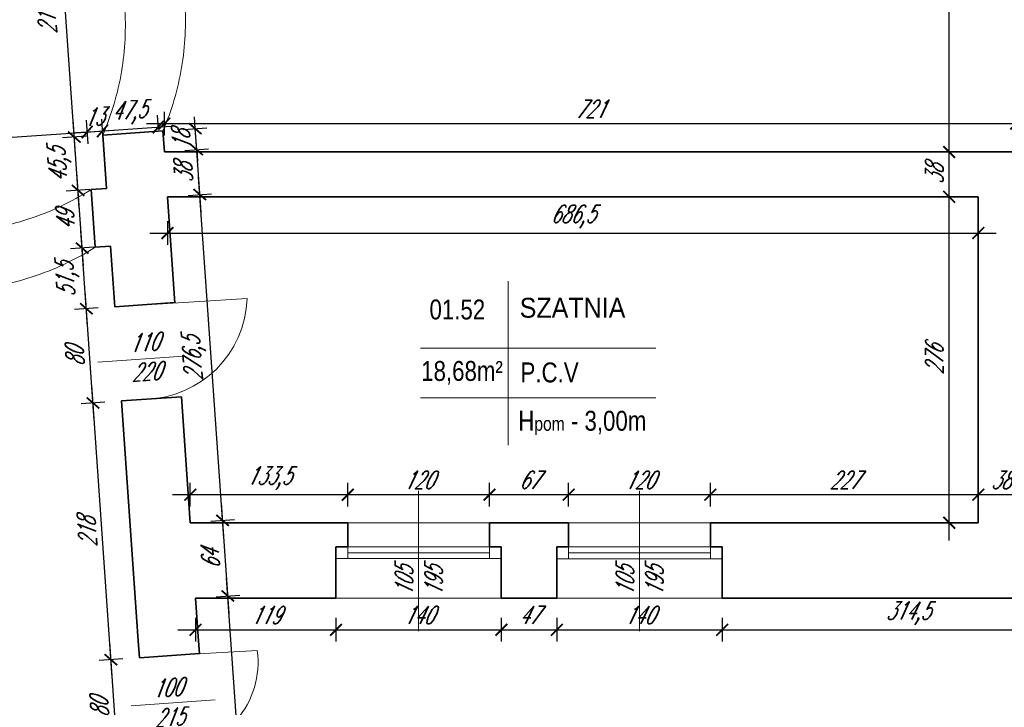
# Model space of a CAD drawing. Header units: millimetres. Extents: x 402 to 79005, y -7782 to 89952.
# Tile 227 of 256: x 22757 to 23590, y 39392 to 39974. Entities that reach past the tile are written whole.
import ezdxf

# ---------------------------------------------------------------- set-up
doc = ezdxf.new("R2010")
doc.units = ezdxf.units.MM
doc.header["$LTSCALE"] = 10
doc.linetypes.add('DASHED', pattern=[19.05, 12.7, -6.35])
doc.layers.get('0').update_dxf_attribs({"lineweight": 0})
doc.layers.get('Defpoints').update_dxf_attribs({"color": 253})
for name, color, linetype, lineweight in [('01 parter - ściany', 253, 'Continuous', 35), ('03-01_okna', 253, 'Continuous', 15), ('03_drzwi', 253, 'Continuous', 15), ('04-1_widok', 253, 'Continuous', 5), ('04-2_nad', 253, 'DASHED', 5), ('05-01_wymiary', 253, 'Continuous', 5), ('05-03_opis', 253, 'Continuous', 5)]:
    doc.layers.add(name, color=color, linetype=linetype, lineweight=lineweight)
doc.styles.add('ariel', font='ARIAL.TTF', dxfattribs={"width": 0.8})
doc.styles.add('ariel_wym', font='simplex.shx', dxfattribs={"width": 0.65, "oblique": 25})
doc.dimstyles.new('ariel 50 wnętrze', dxfattribs={"dimtxt": 15, "dimasz": 10, "dimexe": 10, "dimexo": 0, "dimgap": 5, "dimtad": 1, "dimdec": 1, "dimrnd": 0.5, "dimtxsty": 'ariel_wym', "dimblk": 'ARCHTICK', "dimcen": 2.5, "dimdle": 15, "dimazin": 0, "dimtfac": 1, "dimtdec": 1, "dimtix": 1, "dimtmove": 0, "dimatfit": 3, "dimldrblk": 'DOT', "dimfxl": 0, "dimarcsym": 0})

# ---------------------------------------------------------------- blocks, each defined once
blk = doc.blocks.new('_ArchTick')
at = {"color": 0, "linetype": 'ByBlock', "const_width": 0.15}
blk.add_lwpolyline([(-0.5, -0.5), (0.5, 0.5)], dxfattribs=at)
blk = doc.blocks.new('*D734')
at = {"layer": '05-01_wymiary', "color": 0, "lineweight": -2}
for p, q in [((23568.21, 39561.77), (23568.21, 39581.77)), ((23606.21, 39561.77), (23606.21, 39581.77)), ((23621.21, 39571.77), (23553.21, 39571.77))]:
    blk.add_line(p, q, dxfattribs=at)
at = {"layer": 'Defpoints', "color": 0}
for p in [(23568.21, 39571.77), (23568.21, 39548.05), (23606.21, 39548.05)]:
    blk.add_point(p, dxfattribs=at)
at = {"layer": '05-01_wymiary', "color": 0, "lineweight": -2, "xscale": 10, "yscale": 10, "zscale": 10, "rotation": 180}
blk.add_blockref('_ArchTick', (23568.21, 39571.77), dxfattribs=at)
at = {"layer": '05-01_wymiary', "color": 0, "lineweight": -2, "xscale": 10, "yscale": 10, "zscale": 10}
blk.add_blockref('_ArchTick', (23606.21, 39571.77), dxfattribs=at)
at = {"layer": '05-01_wymiary', "color": 0, "insert": (23587.21, 39584.27), "char_height": 15, "attachment_point": 5, "style": 'ariel_wym'}
blk.add_mtext('38', dxfattribs=at)
blk = doc.blocks.new('_Dot')
at = {"color": 0, "linetype": 'ByBlock', "lineweight": -2}
blk.add_line((-0.5, 0), (-1, 0), dxfattribs=at)
at = {"color": 0, "linetype": 'ByBlock', "const_width": 0.5}
blk.add_lwpolyline([(-0.25, 0, 1), (0.25, 0, 1)], format="xyb", close=True, dxfattribs=at)
blk = doc.blocks.new('*D735')
at = {"layer": '05-01_wymiary', "color": 0, "lineweight": -2}
for p, q in [((23341.33, 39561.77), (23341.33, 39581.77)), ((23568.21, 39561.77), (23568.21, 39581.77)), ((23583.21, 39571.77), (23326.33, 39571.77))]:
    blk.add_line(p, q, dxfattribs=at)
at = {"layer": 'Defpoints', "color": 0}
for p in [(23341.33, 39571.77), (23341.33, 39548.05), (23568.21, 39548.05)]:
    blk.add_point(p, dxfattribs=at)
at = {"layer": '05-01_wymiary', "color": 0, "lineweight": -2, "xscale": 10, "yscale": 10, "zscale": 10, "rotation": 180}
blk.add_blockref('_ArchTick', (23341.33, 39571.77), dxfattribs=at)
at = {"layer": '05-01_wymiary', "color": 0, "lineweight": -2, "xscale": 10, "yscale": 10, "zscale": 10}
blk.add_blockref('_ArchTick', (23568.21, 39571.77), dxfattribs=at)
at = {"layer": '05-01_wymiary', "color": 0, "insert": (23454.77, 39584.27), "char_height": 15, "attachment_point": 5, "style": 'ariel_wym'}
blk.add_mtext('227', dxfattribs=at)
blk = doc.blocks.new('*D736')
at = {"layer": '05-01_wymiary', "color": 0, "lineweight": -2}
for p, q in [((23221.33, 39561.77), (23221.33, 39581.77)), ((23341.33, 39561.77), (23341.33, 39581.77)), ((23356.33, 39571.77), (23206.33, 39571.77))]:
    blk.add_line(p, q, dxfattribs=at)
at = {"layer": 'Defpoints', "color": 0}
for p in [(23221.33, 39571.77), (23221.33, 39548.05), (23341.33, 39548.05)]:
    blk.add_point(p, dxfattribs=at)
at = {"layer": '05-01_wymiary', "color": 0, "lineweight": -2, "xscale": 10, "yscale": 10, "zscale": 10, "rotation": 180}
blk.add_blockref('_ArchTick', (23221.33, 39571.77), dxfattribs=at)
at = {"layer": '05-01_wymiary', "color": 0, "lineweight": -2, "xscale": 10, "yscale": 10, "zscale": 10}
blk.add_blockref('_ArchTick', (23341.33, 39571.77), dxfattribs=at)
at = {"layer": '05-01_wymiary', "color": 0, "insert": (23281.33, 39584.27), "char_height": 15, "attachment_point": 5, "style": 'ariel_wym'}
blk.add_mtext('120', dxfattribs=at)
blk = doc.blocks.new('*D737')
at = {"layer": '05-01_wymiary', "color": 0, "lineweight": -2}
for p, q in [((23154.33, 39561.77), (23154.33, 39581.77)), ((23221.33, 39561.77), (23221.33, 39581.77)), ((23236.33, 39571.77), (23139.33, 39571.77))]:
    blk.add_line(p, q, dxfattribs=at)
at = {"layer": 'Defpoints', "color": 0}
for p in [(23154.33, 39571.77), (23154.33, 39548.05), (23221.33, 39548.05)]:
    blk.add_point(p, dxfattribs=at)
at = {"layer": '05-01_wymiary', "color": 0, "lineweight": -2, "xscale": 10, "yscale": 10, "zscale": 10, "rotation": 180}
blk.add_blockref('_ArchTick', (23154.33, 39571.77), dxfattribs=at)
at = {"layer": '05-01_wymiary', "color": 0, "lineweight": -2, "xscale": 10, "yscale": 10, "zscale": 10}
blk.add_blockref('_ArchTick', (23221.33, 39571.77), dxfattribs=at)
at = {"layer": '05-01_wymiary', "color": 0, "insert": (23187.83, 39584.27), "char_height": 15, "attachment_point": 5, "style": 'ariel_wym'}
blk.add_mtext('67', dxfattribs=at)
blk = doc.blocks.new('*D738')
at = {"layer": '05-01_wymiary', "color": 0, "lineweight": -2}
for p, q in [((23034.33, 39561.77), (23034.33, 39581.77)), ((23154.33, 39561.77), (23154.33, 39581.77)), ((23169.33, 39571.77), (23019.33, 39571.77))]:
    blk.add_line(p, q, dxfattribs=at)
at = {"layer": 'Defpoints', "color": 0}
for p in [(23034.33, 39571.77), (23034.33, 39548.05), (23154.33, 39548.05)]:
    blk.add_point(p, dxfattribs=at)
at = {"layer": '05-01_wymiary', "color": 0, "lineweight": -2, "xscale": 10, "yscale": 10, "zscale": 10, "rotation": 180}
blk.add_blockref('_ArchTick', (23034.33, 39571.77), dxfattribs=at)
at = {"layer": '05-01_wymiary', "color": 0, "lineweight": -2, "xscale": 10, "yscale": 10, "zscale": 10}
blk.add_blockref('_ArchTick', (23154.33, 39571.77), dxfattribs=at)
at = {"layer": '05-01_wymiary', "color": 0, "insert": (23094.33, 39584.27), "char_height": 15, "attachment_point": 5, "style": 'ariel_wym'}
blk.add_mtext('120', dxfattribs=at)
blk = doc.blocks.new('*D739')
at = {"layer": '05-01_wymiary', "color": 0, "lineweight": -2}
for p, q in [((22900.96, 39561.77), (22900.96, 39581.77)), ((23034.33, 39561.77), (23034.33, 39581.77)), ((23049.33, 39571.77), (22885.96, 39571.77))]:
    blk.add_line(p, q, dxfattribs=at)
at = {"layer": 'Defpoints', "color": 0}
for p in [(22900.96, 39571.77), (22900.96, 39548.05), (23034.33, 39548.05)]:
    blk.add_point(p, dxfattribs=at)
at = {"layer": '05-01_wymiary', "color": 0, "lineweight": -2, "xscale": 10, "yscale": 10, "zscale": 10, "rotation": 180}
blk.add_blockref('_ArchTick', (22900.96, 39571.77), dxfattribs=at)
at = {"layer": '05-01_wymiary', "color": 0, "lineweight": -2, "xscale": 10, "yscale": 10, "zscale": 10}
blk.add_blockref('_ArchTick', (23034.33, 39571.77), dxfattribs=at)
at = {"layer": '05-01_wymiary', "color": 0, "insert": (22967.65, 39585.7), "char_height": 15, "attachment_point": 5, "style": 'ariel_wym'}
blk.add_mtext('133,5', dxfattribs=at)
blk = doc.blocks.new('*D743')
at = {"layer": '05-01_wymiary', "color": 0, "lineweight": -2}
for p, q in [((23543.55, 39533.05), (23543.55, 39839.05)), ((23553.55, 39824.05), (23533.55, 39824.05)), ((23553.55, 39548.05), (23533.55, 39548.05))]:
    blk.add_line(p, q, dxfattribs=at)
at = {"layer": 'Defpoints', "color": 0}
for p in [(23543.55, 39824.05), (23568.21, 39824.05), (23568.21, 39548.05)]:
    blk.add_point(p, dxfattribs=at)
at = {"layer": '05-01_wymiary', "color": 0, "lineweight": -2, "xscale": 10, "yscale": 10, "zscale": 10}
for p, rotation in [((23543.55, 39824.05), 90), ((23543.55, 39548.05), 270)]:
    blk.add_blockref('_ArchTick', p, dxfattribs=dict(at, rotation=rotation))
at = {"layer": '05-01_wymiary', "color": 0, "insert": (23531.05, 39686.05), "char_height": 15, "attachment_point": 5, "rotation": 90, "style": 'ariel_wym'}
blk.add_mtext('276', dxfattribs=at)
blk = doc.blocks.new('*D744')
at = {"layer": '05-01_wymiary', "color": 0, "lineweight": -2}
for p, q in [((23543.55, 39809.05), (23543.55, 39877.05)), ((23553.55, 39862.05), (23533.55, 39862.05)), ((23553.55, 39824.05), (23533.55, 39824.05))]:
    blk.add_line(p, q, dxfattribs=at)
at = {"layer": 'Defpoints', "color": 0}
for p in [(23543.55, 39862.05), (23600.21, 39862.05), (23568.21, 39824.05)]:
    blk.add_point(p, dxfattribs=at)
at = {"layer": '05-01_wymiary', "color": 0, "lineweight": -2, "xscale": 10, "yscale": 10, "zscale": 10}
for p, rotation in [((23543.55, 39862.05), 90), ((23543.55, 39824.05), 270)]:
    blk.add_blockref('_ArchTick', p, dxfattribs=dict(at, rotation=rotation))
at = {"layer": '05-01_wymiary', "color": 0, "insert": (23531.05, 39843.05), "char_height": 15, "attachment_point": 5, "rotation": 90, "style": 'ariel_wym'}
blk.add_mtext('38', dxfattribs=at)
blk = doc.blocks.new('*D745')
at = {"layer": '05-01_wymiary', "color": 0, "lineweight": -2}
for p, q in [((23543.55, 39847.05), (23543.55, 40147.06)), ((23553.55, 40132.06), (23533.55, 40132.06)), ((23553.55, 39862.05), (23533.55, 39862.05))]:
    blk.add_line(p, q, dxfattribs=at)
at = {"layer": 'Defpoints', "color": 0}
for p in [(23543.55, 40132.06), (23600.21, 40132.06), (23600.21, 39862.05)]:
    blk.add_point(p, dxfattribs=at)
at = {"layer": '05-01_wymiary', "color": 0, "lineweight": -2, "xscale": 10, "yscale": 10, "zscale": 10}
for p, rotation in [((23543.55, 40132.06), 90), ((23543.55, 39862.05), 270)]:
    blk.add_blockref('_ArchTick', p, dxfattribs=dict(at, rotation=rotation))
at = {"layer": '05-01_wymiary', "color": 0, "insert": (23531.05, 39997.05), "char_height": 15, "attachment_point": 5, "rotation": 90, "style": 'ariel_wym'}
blk.add_mtext('270', dxfattribs=at)
blk = doc.blocks.new('*D747')
at = {"layer": '05-01_wymiary', "color": 0, "lineweight": -2}
for p, q in [((22879, 39876.03), (22879, 39896.03)), ((23600.21, 39876.03), (23600.21, 39896.03)), ((22864, 39886.03), (23615.21, 39886.03))]:
    blk.add_line(p, q, dxfattribs=at)
at = {"layer": 'Defpoints', "color": 0}
for p in [(23600.21, 39886.03), (22879, 39862.05), (23600.21, 39860.74)]:
    blk.add_point(p, dxfattribs=at)
at = {"layer": '05-01_wymiary', "color": 0, "lineweight": -2, "xscale": 10, "yscale": 10, "zscale": 10, "rotation": 180}
blk.add_blockref('_ArchTick', (22879, 39886.03), dxfattribs=at)
at = {"layer": '05-01_wymiary', "color": 0, "lineweight": -2, "xscale": 10, "yscale": 10, "zscale": 10}
blk.add_blockref('_ArchTick', (23600.21, 39886.03), dxfattribs=at)
at = {"layer": '05-01_wymiary', "color": 0, "insert": (23239.61, 39898.53), "char_height": 15, "attachment_point": 5, "style": 'ariel_wym'}
blk.add_mtext('721', dxfattribs=at)
blk = doc.blocks.new('*D748')
at = {"layer": '05-01_wymiary', "color": 0, "lineweight": -2}
for p, q in [((22881.66, 39803.34), (22881.66, 39783.34)), ((23568.21, 39803.34), (23568.21, 39783.34)), ((22866.66, 39793.34), (23583.21, 39793.34))]:
    blk.add_line(p, q, dxfattribs=at)
at = {"layer": 'Defpoints', "color": 0}
for p in [(22881.66, 39824.05), (23568.21, 39824.05), (23568.21, 39793.34)]:
    blk.add_point(p, dxfattribs=at)
at = {"layer": '05-01_wymiary', "color": 0, "lineweight": -2, "xscale": 10, "yscale": 10, "zscale": 10, "rotation": 180}
blk.add_blockref('_ArchTick', (22881.66, 39793.34), dxfattribs=at)
at = {"layer": '05-01_wymiary', "color": 0, "lineweight": -2, "xscale": 10, "yscale": 10, "zscale": 10}
blk.add_blockref('_ArchTick', (23568.21, 39793.34), dxfattribs=at)
at = {"layer": '05-01_wymiary', "color": 0, "insert": (23224.94, 39807.27), "char_height": 15, "attachment_point": 5, "style": 'ariel_wym'}
blk.add_mtext('686,5', dxfattribs=at)
blk = doc.blocks.new('*D749')
at = {"layer": '05-01_wymiary', "color": 0, "lineweight": -2}
for p, q in [((22905.43, 39467.32), (22905.43, 39447.32)), ((23024.33, 39467.32), (23024.33, 39447.32)), ((22890.43, 39457.32), (23039.33, 39457.32))]:
    blk.add_line(p, q, dxfattribs=at)
at = {"layer": 'Defpoints', "color": 0}
for p in [(22905.43, 39484.05), (23024.33, 39484.05), (23024.33, 39457.32)]:
    blk.add_point(p, dxfattribs=at)
at = {"layer": '05-01_wymiary', "color": 0, "lineweight": -2, "xscale": 10, "yscale": 10, "zscale": 10, "rotation": 180}
blk.add_blockref('_ArchTick', (22905.43, 39457.32), dxfattribs=at)
at = {"layer": '05-01_wymiary', "color": 0, "lineweight": -2, "xscale": 10, "yscale": 10, "zscale": 10}
blk.add_blockref('_ArchTick', (23024.33, 39457.32), dxfattribs=at)
at = {"layer": '05-01_wymiary', "color": 0, "insert": (22964.88, 39469.82), "char_height": 15, "attachment_point": 5, "style": 'ariel_wym'}
blk.add_mtext('119', dxfattribs=at)
blk = doc.blocks.new('*D750')
at = {"layer": '05-01_wymiary', "color": 0, "lineweight": -2}
for p, q in [((23024.33, 39467.32), (23024.33, 39447.32)), ((23164.33, 39467.32), (23164.33, 39447.32)), ((23009.33, 39457.32), (23179.33, 39457.32))]:
    blk.add_line(p, q, dxfattribs=at)
at = {"layer": 'Defpoints', "color": 0}
for p in [(23024.33, 39484.05), (23164.33, 39484.05), (23164.33, 39457.32)]:
    blk.add_point(p, dxfattribs=at)
at = {"layer": '05-01_wymiary', "color": 0, "lineweight": -2, "xscale": 10, "yscale": 10, "zscale": 10, "rotation": 180}
blk.add_blockref('_ArchTick', (23024.33, 39457.32), dxfattribs=at)
at = {"layer": '05-01_wymiary', "color": 0, "lineweight": -2, "xscale": 10, "yscale": 10, "zscale": 10}
blk.add_blockref('_ArchTick', (23164.33, 39457.32), dxfattribs=at)
at = {"layer": '05-01_wymiary', "color": 0, "insert": (23094.33, 39469.82), "char_height": 15, "attachment_point": 5, "style": 'ariel_wym'}
blk.add_mtext('140', dxfattribs=at)
blk = doc.blocks.new('*D751')
at = {"layer": '05-01_wymiary', "color": 0, "lineweight": -2}
for p, q in [((23164.33, 39467.32), (23164.33, 39447.32)), ((23211.33, 39467.32), (23211.33, 39447.32)), ((23149.33, 39457.32), (23226.33, 39457.32))]:
    blk.add_line(p, q, dxfattribs=at)
at = {"layer": 'Defpoints', "color": 0}
for p in [(23164.33, 39484.05), (23211.33, 39484.05), (23211.33, 39457.32)]:
    blk.add_point(p, dxfattribs=at)
at = {"layer": '05-01_wymiary', "color": 0, "lineweight": -2, "xscale": 10, "yscale": 10, "zscale": 10, "rotation": 180}
blk.add_blockref('_ArchTick', (23164.33, 39457.32), dxfattribs=at)
at = {"layer": '05-01_wymiary', "color": 0, "lineweight": -2, "xscale": 10, "yscale": 10, "zscale": 10}
blk.add_blockref('_ArchTick', (23211.33, 39457.32), dxfattribs=at)
at = {"layer": '05-01_wymiary', "color": 0, "insert": (23187.83, 39469.82), "char_height": 15, "attachment_point": 5, "style": 'ariel_wym'}
blk.add_mtext('47', dxfattribs=at)
blk = doc.blocks.new('*D752')
at = {"layer": '05-01_wymiary', "color": 0, "lineweight": -2}
for p, q in [((23211.33, 39467.32), (23211.33, 39447.32)), ((23351.33, 39467.32), (23351.33, 39447.32)), ((23196.33, 39457.32), (23366.33, 39457.32))]:
    blk.add_line(p, q, dxfattribs=at)
at = {"layer": 'Defpoints', "color": 0}
for p in [(23211.33, 39484.05), (23351.33, 39484.05), (23351.33, 39457.32)]:
    blk.add_point(p, dxfattribs=at)
at = {"layer": '05-01_wymiary', "color": 0, "lineweight": -2, "xscale": 10, "yscale": 10, "zscale": 10, "rotation": 180}
blk.add_blockref('_ArchTick', (23211.33, 39457.32), dxfattribs=at)
at = {"layer": '05-01_wymiary', "color": 0, "lineweight": -2, "xscale": 10, "yscale": 10, "zscale": 10}
blk.add_blockref('_ArchTick', (23351.33, 39457.32), dxfattribs=at)
at = {"layer": '05-01_wymiary', "color": 0, "insert": (23281.33, 39469.82), "char_height": 15, "attachment_point": 5, "style": 'ariel_wym'}
blk.add_mtext('140', dxfattribs=at)
blk = doc.blocks.new('*D753')
at = {"layer": '05-01_wymiary', "color": 0, "lineweight": -2}
for p, q in [((23351.33, 39467.32), (23351.33, 39447.32)), ((23665.88, 39467.32), (23665.88, 39447.32)), ((23336.33, 39457.32), (23680.88, 39457.32))]:
    blk.add_line(p, q, dxfattribs=at)
at = {"layer": 'Defpoints', "color": 0}
for p in [(23351.33, 39484.05), (23665.88, 39484.05), (23665.88, 39457.32)]:
    blk.add_point(p, dxfattribs=at)
at = {"layer": '05-01_wymiary', "color": 0, "lineweight": -2, "xscale": 10, "yscale": 10, "zscale": 10, "rotation": 180}
blk.add_blockref('_ArchTick', (23351.33, 39457.32), dxfattribs=at)
at = {"layer": '05-01_wymiary', "color": 0, "lineweight": -2, "xscale": 10, "yscale": 10, "zscale": 10}
blk.add_blockref('_ArchTick', (23665.88, 39457.32), dxfattribs=at)
at = {"layer": '05-01_wymiary', "color": 0, "insert": (23508.61, 39471.25), "char_height": 15, "attachment_point": 5, "style": 'ariel_wym'}
blk.add_mtext('314,5', dxfattribs=at)
blk = doc.blocks.new('*D507')
at = {"layer": '05-01_wymiary', "color": 0, "lineweight": -2}
for p, q in [((22840.39, 39337.23), (22832.72, 39446.96)), ((22843.74, 39432.7), (22823.79, 39431.3)), ((22849.32, 39352.89), (22829.37, 39351.49))]:
    blk.add_line(p, q, dxfattribs=at)
at = {"layer": 'Defpoints', "color": 0}
for p in [(22857.83, 39433.68), (22833.76, 39432), (22863.41, 39353.88)]:
    blk.add_point(p, dxfattribs=at)
at = {"layer": '05-01_wymiary', "color": 0, "lineweight": -2, "xscale": 10, "yscale": 10, "zscale": 10}
for p, rotation in [((22833.76, 39432), 94.00000000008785), ((22839.34, 39352.19), 274.0000000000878)]:
    blk.add_blockref('_ArchTick', p, dxfattribs=dict(at, rotation=rotation))
at = {"layer": '05-01_wymiary', "color": 0, "insert": (22824.08, 39391.22), "char_height": 15, "attachment_point": 5, "rotation": 94, "style": 'ariel_wym'}
blk.add_mtext('80', dxfattribs=at)
blk = doc.blocks.new('*D508')
at = {"layer": '05-01_wymiary', "color": 0, "lineweight": -2}
for p, q in [((22834.81, 39417.03), (22817.51, 39664.43)), ((22828.53, 39650.16), (22808.58, 39648.77)), ((22843.74, 39432.7), (22823.79, 39431.3))]:
    blk.add_line(p, q, dxfattribs=at)
at = {"layer": 'Defpoints', "color": 0}
for p in [(22842.62, 39651.15), (22818.56, 39649.47), (22857.83, 39433.68)]:
    blk.add_point(p, dxfattribs=at)
at = {"layer": '05-01_wymiary', "color": 0, "lineweight": -2, "xscale": 10, "yscale": 10, "zscale": 10}
for p, rotation in [((22818.56, 39649.47), 94.0000000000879), ((22833.76, 39432), 274.0000000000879)]:
    blk.add_blockref('_ArchTick', p, dxfattribs=dict(at, rotation=rotation))
at = {"layer": '05-01_wymiary', "color": 0, "insert": (22813.69, 39539.86), "char_height": 15, "attachment_point": 5, "rotation": 94, "style": 'ariel_wym'}
blk.add_mtext('218', dxfattribs=at)
blk = doc.blocks.new('*D509')
at = {"layer": '05-01_wymiary', "color": 0, "lineweight": -2}
for p, q in [((22819.6, 39634.5), (22811.93, 39744.24)), ((22822.95, 39729.97), (22803, 39728.57)), ((22828.53, 39650.16), (22808.58, 39648.77))]:
    blk.add_line(p, q, dxfattribs=at)
at = {"layer": 'Defpoints', "color": 0}
for p in [(22812.98, 39729.27), (22837.04, 39730.95), (22842.62, 39651.15)]:
    blk.add_point(p, dxfattribs=at)
at = {"layer": '05-01_wymiary', "color": 0, "lineweight": -2, "xscale": 10, "yscale": 10, "zscale": 10}
for p, rotation in [((22812.98, 39729.27), 94.00000000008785), ((22818.56, 39649.47), 274.0000000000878)]:
    blk.add_blockref('_ArchTick', p, dxfattribs=dict(at, rotation=rotation))
at = {"layer": '05-01_wymiary', "color": 0, "insert": (22803.3, 39688.5), "char_height": 15, "attachment_point": 5, "rotation": 94, "style": 'ariel_wym'}
blk.add_mtext('80', dxfattribs=at)
blk = doc.blocks.new('*D510')
at = {"layer": '05-01_wymiary', "color": 0, "lineweight": -2}
for p, q in [((22814.02, 39714.31), (22808.34, 39795.58)), ((22819.36, 39781.31), (22799.41, 39779.92)), ((22822.95, 39729.97), (22803, 39728.57))]:
    blk.add_line(p, q, dxfattribs=at)
at = {"layer": 'Defpoints', "color": 0}
for p in [(22809.39, 39780.61), (22820.48, 39781.39), (22837.04, 39730.95)]:
    blk.add_point(p, dxfattribs=at)
at = {"layer": '05-01_wymiary', "color": 0, "lineweight": -2, "xscale": 10, "yscale": 10, "zscale": 10}
for p, rotation in [((22809.39, 39780.61), 94.00000000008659), ((22812.98, 39729.27), 274.0000000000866)]:
    blk.add_blockref('_ArchTick', p, dxfattribs=dict(at, rotation=rotation))
at = {"layer": '05-01_wymiary', "color": 0, "insert": (22797.29, 39753.97), "char_height": 15, "attachment_point": 5, "rotation": 94, "style": 'ariel_wym'}
blk.add_mtext('51,5', dxfattribs=at)
blk = doc.blocks.new('*D511')
at = {"layer": '05-01_wymiary', "color": 0, "lineweight": -2}
for p, q in [((22810.43, 39765.65), (22804.92, 39844.46)), ((22815.94, 39830.19), (22795.99, 39828.8)), ((22819.36, 39781.31), (22799.41, 39779.92))]:
    blk.add_line(p, q, dxfattribs=at)
at = {"layer": 'Defpoints', "color": 0}
for p in [(22805.97, 39829.5), (22817.07, 39830.27), (22820.48, 39781.39)]:
    blk.add_point(p, dxfattribs=at)
at = {"layer": '05-01_wymiary', "color": 0, "lineweight": -2, "xscale": 10, "yscale": 10, "zscale": 10}
for p, rotation in [((22805.97, 39829.5), 94.00000000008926), ((22809.39, 39780.61), 274.0000000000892)]:
    blk.add_blockref('_ArchTick', p, dxfattribs=dict(at, rotation=rotation))
at = {"layer": '05-01_wymiary', "color": 0, "insert": (22795.21, 39804.18), "char_height": 15, "attachment_point": 5, "rotation": 94, "style": 'ariel_wym'}
blk.add_mtext('49', dxfattribs=at)
blk = doc.blocks.new('*D512')
at = {"layer": '05-01_wymiary', "color": 0, "lineweight": -2}
for p, q in [((22807.01, 39814.53), (22801.76, 39889.61)), ((22812.79, 39875.34), (22792.83, 39873.95)), ((22815.94, 39830.19), (22795.99, 39828.8))]:
    blk.add_line(p, q, dxfattribs=at)
at = {"layer": 'Defpoints', "color": 0}
for p in [(22826.88, 39876.33), (22802.81, 39874.64), (22817.07, 39830.27)]:
    blk.add_point(p, dxfattribs=at)
at = {"layer": '05-01_wymiary', "color": 0, "lineweight": -2, "xscale": 10, "yscale": 10, "zscale": 10}
for p, rotation in [((22802.81, 39874.64), 94.00000000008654), ((22805.97, 39829.5), 274.0000000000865)]:
    blk.add_blockref('_ArchTick', p, dxfattribs=dict(at, rotation=rotation))
at = {"layer": '05-01_wymiary', "color": 0, "insert": (22790.49, 39851.1), "char_height": 15, "attachment_point": 5, "rotation": 94, "style": 'ariel_wym'}
blk.add_mtext('45,5', dxfattribs=at)
blk = doc.blocks.new('*D513')
at = {"layer": '05-01_wymiary', "color": 0, "lineweight": -2}
for p, q in [((22803.86, 39859.68), (22786.78, 40103.83)), ((22797.81, 40089.56), (22777.86, 40088.16)), ((22812.79, 39875.34), (22792.83, 39873.95))]:
    blk.add_line(p, q, dxfattribs=at)
at = {"layer": 'Defpoints', "color": 0}
for p in [(22787.83, 40088.86), (22811.9, 40090.55), (22826.88, 39876.33)]:
    blk.add_point(p, dxfattribs=at)
at = {"layer": '05-01_wymiary', "color": 0, "lineweight": -2, "xscale": 10, "yscale": 10, "zscale": 10}
for p, rotation in [((22787.83, 40088.86), 94.00000000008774), ((22802.81, 39874.64), 274.0000000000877)]:
    blk.add_blockref('_ArchTick', p, dxfattribs=dict(at, rotation=rotation))
at = {"layer": '05-01_wymiary', "color": 0, "insert": (22781.43, 39980.78), "char_height": 15, "attachment_point": 5, "rotation": 94, "style": 'ariel_wym'}
blk.add_mtext('214,5', dxfattribs=at)
blk = doc.blocks.new('*D557')
at = {"layer": '05-01_wymiary', "color": 0, "lineweight": -2}
for p, q in [((22957.41, 39134), (22931.75, 39500.92)), ((22922.82, 39485.26), (22942.78, 39486.66)), ((22946.39, 39148.26), (22966.34, 39149.66))]:
    blk.add_line(p, q, dxfattribs=at)
at = {"layer": 'Defpoints', "color": 0}
for p in [(22905.43, 39484.05), (22932.8, 39485.96), (22929, 39147.05)]:
    blk.add_point(p, dxfattribs=at)
at = {"layer": '05-01_wymiary', "color": 0, "lineweight": -2, "xscale": 10, "yscale": 10, "zscale": 10}
for p, rotation in [((22932.8, 39485.96), 94.00000000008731), ((22956.37, 39148.96), 274.0000000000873)]:
    blk.add_blockref('_ArchTick', p, dxfattribs=dict(at, rotation=rotation))
at = {"layer": '05-01_wymiary', "color": 0, "insert": (22932.11, 39316.59), "char_height": 15, "attachment_point": 5, "rotation": 94, "style": 'ariel_wym'}
blk.add_mtext('338', dxfattribs=at)
blk = doc.blocks.new('*D558')
at = {"layer": '05-01_wymiary', "color": 0, "lineweight": -2}
for p, q in [((22933.85, 39471), (22927.28, 39564.92)), ((22918.35, 39549.26), (22938.3, 39550.66)), ((22922.82, 39485.26), (22942.78, 39486.66))]:
    blk.add_line(p, q, dxfattribs=at)
at = {"layer": 'Defpoints', "color": 0}
for p in [(22900.96, 39548.05), (22928.33, 39549.96), (22905.43, 39484.05)]:
    blk.add_point(p, dxfattribs=at)
at = {"layer": '05-01_wymiary', "color": 0, "lineweight": -2, "xscale": 10, "yscale": 10, "zscale": 10}
for p, rotation in [((22928.33, 39549.96), 94.00000000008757), ((22932.8, 39485.96), 274.0000000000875)]:
    blk.add_blockref('_ArchTick', p, dxfattribs=dict(at, rotation=rotation))
at = {"layer": '05-01_wymiary', "color": 0, "insert": (22918.09, 39517.09), "char_height": 15, "attachment_point": 5, "rotation": 94, "style": 'ariel_wym'}
blk.add_mtext('64', dxfattribs=at)
blk = doc.blocks.new('*D559')
at = {"layer": '05-01_wymiary', "color": 0, "lineweight": -2}
for p, q in [((22929.37, 39535), (22907.98, 39840.92)), ((22899.05, 39825.26), (22919, 39826.66)), ((22918.35, 39549.26), (22938.3, 39550.66))]:
    blk.add_line(p, q, dxfattribs=at)
at = {"layer": 'Defpoints', "color": 0}
for p in [(22909.03, 39825.96), (22881.66, 39824.05), (22900.96, 39548.05)]:
    blk.add_point(p, dxfattribs=at)
at = {"layer": '05-01_wymiary', "color": 0, "lineweight": -2, "xscale": 10, "yscale": 10, "zscale": 10}
for p, rotation in [((22909.03, 39825.96), 94.00000000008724), ((22928.33, 39549.96), 274.0000000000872)]:
    blk.add_blockref('_ArchTick', p, dxfattribs=dict(at, rotation=rotation))
at = {"layer": '05-01_wymiary', "color": 0, "insert": (22904.78, 39686.99), "char_height": 15, "attachment_point": 5, "rotation": 94, "style": 'ariel_wym'}
blk.add_mtext('276,5', dxfattribs=at)
blk = doc.blocks.new('*D560')
at = {"layer": '05-01_wymiary', "color": 0, "lineweight": -2}
for p, q in [((22910.07, 39811), (22905.32, 39878.92)), ((22896.39, 39863.26), (22916.34, 39864.66)), ((22899.05, 39825.26), (22919, 39826.66))]:
    blk.add_line(p, q, dxfattribs=at)
at = {"layer": 'Defpoints', "color": 0}
for p in [(22879, 39862.05), (22906.37, 39863.96), (22881.66, 39824.05)]:
    blk.add_point(p, dxfattribs=at)
at = {"layer": '05-01_wymiary', "color": 0, "lineweight": -2, "xscale": 10, "yscale": 10, "zscale": 10}
for p, rotation in [((22906.37, 39863.96), 94.0000000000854), ((22909.03, 39825.96), 274.0000000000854)]:
    blk.add_blockref('_ArchTick', p, dxfattribs=dict(at, rotation=rotation))
at = {"layer": '05-01_wymiary', "color": 0, "insert": (22895.23, 39844.09), "char_height": 15, "attachment_point": 5, "rotation": 94, "style": 'ariel_wym'}
blk.add_mtext('38', dxfattribs=at)
blk = doc.blocks.new('*D561')
at = {"layer": '05-01_wymiary', "color": 0, "lineweight": -2}
for p, q in [((22905.12, 39881.78), (22904.42, 39891.75)), ((22895.15, 39881.08), (22915.1, 39882.48)), ((22906.37, 39863.96), (22905.12, 39881.78)), ((22896.39, 39863.26), (22916.34, 39864.66)), ((22906.37, 39863.96), (22907.07, 39853.98))]:
    blk.add_line(p, q, dxfattribs=at)
at = {"layer": 'Defpoints', "color": 0}
for p in [(22877.76, 39879.86), (22905.12, 39881.78), (22879, 39862.05)]:
    blk.add_point(p, dxfattribs=at)
at = {"layer": '05-01_wymiary', "color": 0, "lineweight": -2, "xscale": 10, "yscale": 10, "zscale": 10}
for p, rotation in [((22905.12, 39881.78), 274.0000000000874), ((22906.37, 39863.96), 94.00000000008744)]:
    blk.add_blockref('_ArchTick', p, dxfattribs=dict(at, rotation=rotation))
at = {"layer": '05-01_wymiary', "color": 0, "insert": (22893.28, 39872), "char_height": 15, "attachment_point": 5, "rotation": 94, "style": 'ariel_wym'}
blk.add_mtext('18', dxfattribs=at)
blk = doc.blocks.new('*D631')
at = {"layer": '05-01_wymiary', "color": 0, "lineweight": -2}
for p, q in [((22814.36, 39868.94), (22812.97, 39888.9)), ((22573.25, 39862.11), (22828.63, 39879.97)), ((22588.91, 39853.18), (22587.52, 39873.13))]:
    blk.add_line(p, q, dxfattribs=at)
at = {"layer": 'Defpoints', "color": 0}
for p in [(22813.66, 39878.92), (22817.07, 39830.27), (22591.62, 39814.51)]:
    blk.add_point(p, dxfattribs=at)
at = {"layer": '05-01_wymiary', "color": 0, "lineweight": -2, "xscale": 10, "yscale": 10, "zscale": 10}
for p, rotation in [((22813.66, 39878.92), 3.999999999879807), ((22588.22, 39863.16), 183.9999999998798)]:
    blk.add_blockref('_ArchTick', p, dxfattribs=dict(at, rotation=rotation))
at = {"layer": '05-01_wymiary', "color": 0, "insert": (22700.07, 39883.51), "char_height": 15, "attachment_point": 5, "rotation": 4, "style": 'ariel_wym'}
blk.add_mtext('226', dxfattribs=at)
blk = doc.blocks.new('*D632')
at = {"layer": '05-01_wymiary', "color": 0, "lineweight": -2}
for p, q in [((22814.36, 39868.94), (22812.97, 39888.9)), ((22826.88, 39876.31), (22825.94, 39889.8)), ((22813.66, 39878.92), (22803.69, 39878.22)), ((22813.66, 39878.92), (22826.63, 39879.83)), ((22826.63, 39879.83), (22836.61, 39880.52))]:
    blk.add_line(p, q, dxfattribs=at)
at = {"layer": 'Defpoints', "color": 0}
for p in [(22826.63, 39879.83), (22826.88, 39876.31), (22817.07, 39830.27)]:
    blk.add_point(p, dxfattribs=at)
at = {"layer": '05-01_wymiary', "color": 0, "lineweight": -2, "xscale": 10, "yscale": 10, "zscale": 10}
for p, rotation in [((22813.66, 39878.92), 3.999999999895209), ((22826.63, 39879.83), 183.9999999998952)]:
    blk.add_blockref('_ArchTick', p, dxfattribs=dict(at, rotation=rotation))
at = {"layer": '05-01_wymiary', "color": 0, "insert": (22819.28, 39891.84), "char_height": 15, "attachment_point": 5, "rotation": 4, "style": 'ariel_wym'}
blk.add_mtext('13', dxfattribs=at)
blk = doc.blocks.new('*D633')
at = {"layer": '05-01_wymiary', "color": 0, "lineweight": -2}
for p, q in [((22874, 39881.03), (22873.16, 39893.1)), ((22811.67, 39878.78), (22888.82, 39884.18)), ((22826.88, 39876.31), (22825.94, 39889.8))]:
    blk.add_line(p, q, dxfattribs=at)
at = {"layer": 'Defpoints', "color": 0}
for p in [(22826.88, 39876.31), (22873.85, 39883.13), (22874, 39881.03)]:
    blk.add_point(p, dxfattribs=at)
at = {"layer": '05-01_wymiary', "color": 0, "lineweight": -2, "xscale": 10, "yscale": 10, "zscale": 10}
for p, rotation in [((22826.63, 39879.83), 183.9999999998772), ((22873.85, 39883.13), 3.999999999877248)]:
    blk.add_blockref('_ArchTick', p, dxfattribs=dict(at, rotation=rotation))
at = {"layer": '05-01_wymiary', "color": 0, "insert": (22849.27, 39895.37), "char_height": 15, "attachment_point": 5, "rotation": 4, "style": 'ariel_wym'}
blk.add_mtext('47,5', dxfattribs=at)

msp = doc.modelspace()

# ---------------------------------------------------------------- linework, layer by layer
at = {"layer": '01 parter - ściany'}
for p, q in [((22826.88, 39876.33), (22877.76, 39879.86)), ((22830.03, 39831.18), (22826.88, 39876.33)), ((22879, 39862.05), (22877.76, 39879.86)), ((23600.21, 39862.05), (22879, 39862.05)), ((22817.07, 39830.27), (22830.03, 39831.18)), ((22817.07, 39830.27), (22830.03, 39831.18)), ((22820.48, 39781.39), (22817.07, 39830.27)), ((22887.95, 39734.08), (22881.66, 39824.05)), ((23568.21, 39824.05), (22881.66, 39824.05)), ((23568.21, 39824.05), (23568.21, 39548.05)), ((22820.48, 39781.39), (22833.45, 39782.3)), ((22837.04, 39730.95), (22833.45, 39782.3)), ((22837.04, 39730.95), (22887.92, 39734.51)), ((22842.62, 39651.15), (22893.5, 39654.71)), ((22856.82, 39448.11), (22842.62, 39651.15)), ((22900.96, 39548.05), (22893.5, 39654.71)), ((22900.96, 39548.05), (23034.33, 39548.05)), ((23034.33, 39527.57), (23034.33, 39548.05)), ((23154.33, 39548.05), (23221.33, 39548.05)), ((23154.33, 39527.57), (23154.33, 39548.05)), ((23221.33, 39527.55), (23221.33, 39548.05)), ((23341.33, 39548.05), (23568.21, 39548.05)), ((23341.33, 39527.55), (23341.33, 39548.05)), ((23024.33, 39527.57), (23024.33, 39484.05)), ((23024.33, 39527.57), (23034.33, 39527.57)), ((23154.33, 39527.57), (23164.33, 39527.57)), ((23164.33, 39527.57), (23164.33, 39484.05)), ((23211.33, 39527.55), (23211.33, 39484.05)), ((23211.33, 39527.55), (23221.33, 39527.55)), ((23341.33, 39527.55), (23351.33, 39527.55)), ((23351.33, 39527.55), (23351.33, 39484.05)), ((22907.7, 39451.67), (22905.43, 39484.05)), ((22905.43, 39484.05), (23024.33, 39484.05)), ((23164.33, 39484.05), (23211.33, 39484.05)), ((23351.33, 39484.05), (23665.88, 39484.05)), ((22908.73, 39436.91), (22907.7, 39451.67)), ((22857.83, 39433.68), (22856.82, 39448.11)), ((22857.83, 39433.68), (22908.71, 39437.24))]:
    msp.add_line(p, q, dxfattribs=at)
at = {"layer": '03-01_okna', "linetype": 'Continuous', "lineweight": 0}
for p, q in [((23034.33, 39527.57), (23154.33, 39527.57)), ((23034.33, 39517.57), (23034.33, 39527.57)), ((23154.33, 39517.57), (23154.33, 39527.57)), ((23221.33, 39527.55), (23341.33, 39527.55)), ((23221.33, 39517.55), (23221.33, 39527.55)), ((23341.33, 39517.55), (23341.33, 39527.55)), ((23024.33, 39517.57), (23164.33, 39517.57)), ((23024.33, 39517.57), (23034.33, 39517.57)), ((23034.33, 39522.57), (23154.33, 39522.57)), ((23164.33, 39517.57), (23154.33, 39517.57)), ((23211.33, 39517.55), (23351.33, 39517.55)), ((23211.33, 39517.55), (23221.33, 39517.55)), ((23221.33, 39522.55), (23341.33, 39522.55)), ((23351.33, 39517.55), (23341.33, 39517.55))]:
    msp.add_line(p, q, dxfattribs=at)
at = {"layer": '03_drzwi'}
for p, q in [((22949.1, 39737.89), (22859.27, 39732.29)), ((22822.77, 39684.06), (22895.2, 39689.13)), ((23094.33, 39456.13), (23094.33, 39575.02)), ((23281.33, 39456.11), (23281.33, 39575)), ((22957.74, 39439.72), (22877.87, 39435.14)), ((22850.98, 39393), (22922.11, 39397.97))]:
    msp.add_line(p, q, dxfattribs=at)
for centre, radius, start, end in [((22861.2, 39740.66), 87.94, 271.25873, 358.19315), ((22883.81, 39429.84), 74.58, 270.32124, 7.61642)]:
    msp.add_arc(centre, radius, start, end, dxfattribs=at)
at = {"layer": '04-1_widok'}
for p, q in [((23034.33, 39548.05), (23154.33, 39548.05)), ((23221.33, 39548.05), (23341.33, 39548.05)), ((23024.33, 39484.05), (23164.33, 39484.05)), ((23211.33, 39484.05), (23351.33, 39484.05))]:
    msp.add_line(p, q, dxfattribs=at)
at = {"layer": '04-2_nad', "ltscale": 2}
for centre, radius, start, end in [((22662.89, 39972.48), 233.98, 336.68133, 31.31867), ((22612.01, 39968.92), 233.98, 336.68133, 31.31867), ((22689.74, 40031.21), 237.89, 245.63971, 302.36029), ((22693.16, 39982.33), 237.89, 245.63971, 302.36029)]:
    msp.add_arc(centre, radius, start, end, dxfattribs=at)
at = {"layer": '05-03_opis'}
for p, q in [((23170.25, 39752.69), (23170.25, 39613.65)), ((23095.86, 39695.8), (23295.1, 39695.8)), ((23095.86, 39653.78), (23295.1, 39653.78))]:
    msp.add_line(p, q, dxfattribs=at)

# ---------------------------------------------------------------- texts
at = {"layer": '03_drzwi', "char_height": 15, "width": 160.5905, "style": 'ariel_wym'}
for s, insert, attachment_point, rotation in [('110\\P220', (22848.68, 39707.48), 1, 4), ('105\\P195', (23114.47, 39485.98), 7, 90), ('105\\P195', (23301.47, 39485.98), 7, 90), ('100\\P215', (22868.47, 39414.9), 1, 4)]:
    msp.add_mtext(s, dxfattribs=dict(at, insert=insert, attachment_point=attachment_point, rotation=rotation))
at = {"layer": '05-03_opis', "style": 'ariel'}
for s, insert, char_height, width, attachment_point in [('{\\fArial|b0|i0|c238|p34;01.52}', (23127.08, 39728.49), 16.8648, 78.4171, 5), ('\\W0.9;{\\fArial|b0|i0|c238|p34;SZATNIA }', (23179.88, 39729.95), 16.8648, 337.5404, 4), ('{\\fArial|b0|i0|c238|p34;18,68m²}', (23131.04, 39674.99), 16.8648, 78.4171, 5), ('P.C.V', (23180.57, 39675.19), 16.865, 232.4081, 4), ('{\\fArial|b0|i0|c238|p34; H\\H0.7x;pom\\H1.429x; - 3,00m}', (23173.46, 39632.58), 16.8648, 232.4081, 4)]:
    msp.add_mtext(s, dxfattribs=dict(at, insert=insert, char_height=char_height, width=width, attachment_point=attachment_point))

# ---------------------------------------------------------------- dimensions: what is measured, and where the dimension line sits
at = {"layer": '05-01_wymiary'}
for base, p1, p2, angle, picture, middle in [((23543.55, 40132.06), (23600.21, 39862.05), (23600.21, 40132.06), 90, '*D745', (23531.05, 39997.05)), ((22787.83, 40088.86), (22826.88, 39876.33), (22811.9, 40090.55), 94, '*D513', (22781.43, 39980.78)), ((22826.63, 39879.83), (22817.07, 39830.27), (22826.88, 39876.31), 4, '*D632', (22819.28, 39891.84)), ((22873.85, 39883.13), (22826.88, 39876.31), (22874, 39881.03), 4, '*D633', (22849.27, 39895.37)), ((22813.66, 39878.92), (22591.62, 39814.51), (22817.07, 39830.27), 4, '*D631', (22700.07, 39883.51)), ((22802.81, 39874.64), (22817.07, 39830.27), (22826.88, 39876.33), 94, '*D512', (22790.49, 39851.1)), ((22905.12, 39881.78), (22879, 39862.05), (22877.76, 39879.86), 94, '*D561', (22893.28, 39872)), ((22906.37, 39863.96), (22881.66, 39824.05), (22879, 39862.05), 94, '*D560', (22895.23, 39844.09)), ((23543.55, 39862.05), (23568.21, 39824.05), (23600.21, 39862.05), 90, '*D744', (23531.05, 39843.05)), ((22805.97, 39829.5), (22820.48, 39781.39), (22817.07, 39830.27), 94, '*D511', (22795.21, 39804.18)), ((22909.03, 39825.96), (22900.96, 39548.05), (22881.66, 39824.05), 94, '*D559', (22904.78, 39686.99)), ((22809.39, 39780.61), (22837.04, 39730.95), (22820.48, 39781.39), 94, '*D510', (22797.29, 39753.97)), ((22812.98, 39729.27), (22842.62, 39651.15), (22837.04, 39730.95), 94, '*D509', (22803.3, 39688.5)), ((22818.56, 39649.47), (22857.83, 39433.68), (22842.62, 39651.15), 94, '*D508', (22813.69, 39539.86)), ((22928.33, 39549.96), (22905.43, 39484.05), (22900.96, 39548.05), 94, '*D558', (22918.09, 39517.09)), ((22932.8, 39485.96), (22929, 39147.05), (22905.43, 39484.05), 94, '*D557', (22932.11, 39316.59)), ((22833.76, 39432), (22863.41, 39353.88), (22857.83, 39433.68), 94, '*D507', (22824.08, 39391.22))]:
    dim = msp.add_linear_dim(base=base, p1=p1, p2=p2, angle=angle, dimstyle='ariel 50 wnętrze', override={"dimtmove": 1}, dxfattribs=at)
    dim.commit()
    dim.dimension.update_dxf_attribs({"geometry": picture, "text_midpoint": middle})
for base, p1, p2, picture, middle in [((23600.21, 39886.03), (22879, 39862.05), (23600.21, 39860.74), '*D747', (23239.61, 39898.53)), ((23568.2136, 39793.3381), (22881.6582, 39824.0465), (23568.2136, 39824.0465), '*D748', (23224.9359, 39807.2667)), ((23024.33, 39457.32), (22905.43, 39484.05), (23024.33, 39484.05), '*D749', (22964.88, 39469.82))]:
    dim = msp.add_linear_dim(base=base, p1=p1, p2=p2, dimstyle='ariel 50 wnętrze', dxfattribs=at)
    dim.commit()
    dim.dimension.update_dxf_attribs({"geometry": picture, "text_midpoint": middle})
dim = msp.add_linear_dim(base=(23543.55, 39824.05), p1=(23568.21, 39548.05), p2=(23568.21, 39824.05), angle=90, dimstyle='ariel 50 wnętrze', dxfattribs=at)
dim.commit()
dim.dimension.update_dxf_attribs({"geometry": '*D743', "text_midpoint": (23531.05, 39686.05)})
for base, p1, p2, picture, middle in [((22900.96, 39571.77), (23034.33, 39548.05), (22900.96, 39548.05), '*D739', (22967.65, 39585.7)), ((23034.33, 39571.77), (23154.33, 39548.05), (23034.33, 39548.05), '*D738', (23094.33, 39584.27)), ((23154.33, 39571.77), (23221.33, 39548.05), (23154.33, 39548.05), '*D737', (23187.83, 39584.27)), ((23221.33, 39571.77), (23341.33, 39548.05), (23221.33, 39548.05), '*D736', (23281.33, 39584.27)), ((23341.33, 39571.77), (23568.21, 39548.05), (23341.33, 39548.05), '*D735', (23454.77, 39584.27)), ((23568.21, 39571.77), (23606.21, 39548.05), (23568.21, 39548.05), '*D734', (23587.21, 39584.27)), ((23164.33, 39457.32), (23024.33, 39484.05), (23164.33, 39484.05), '*D750', (23094.33, 39469.82)), ((23211.33, 39457.32), (23164.33, 39484.05), (23211.33, 39484.05), '*D751', (23187.83, 39469.82)), ((23351.33, 39457.32), (23211.33, 39484.05), (23351.33, 39484.05), '*D752', (23281.33, 39469.82)), ((23665.882, 39457.3167), (23351.3324, 39484.0465), (23665.882, 39484.0465), '*D753', (23508.6072, 39471.2453))]:
    dim = msp.add_linear_dim(base=base, p1=p1, p2=p2, dimstyle='ariel 50 wnętrze', override={"dimtmove": 1}, dxfattribs=at)
    dim.commit()
    dim.dimension.update_dxf_attribs({"geometry": picture, "text_midpoint": middle})

doc.saveas('drawing.dxf')
